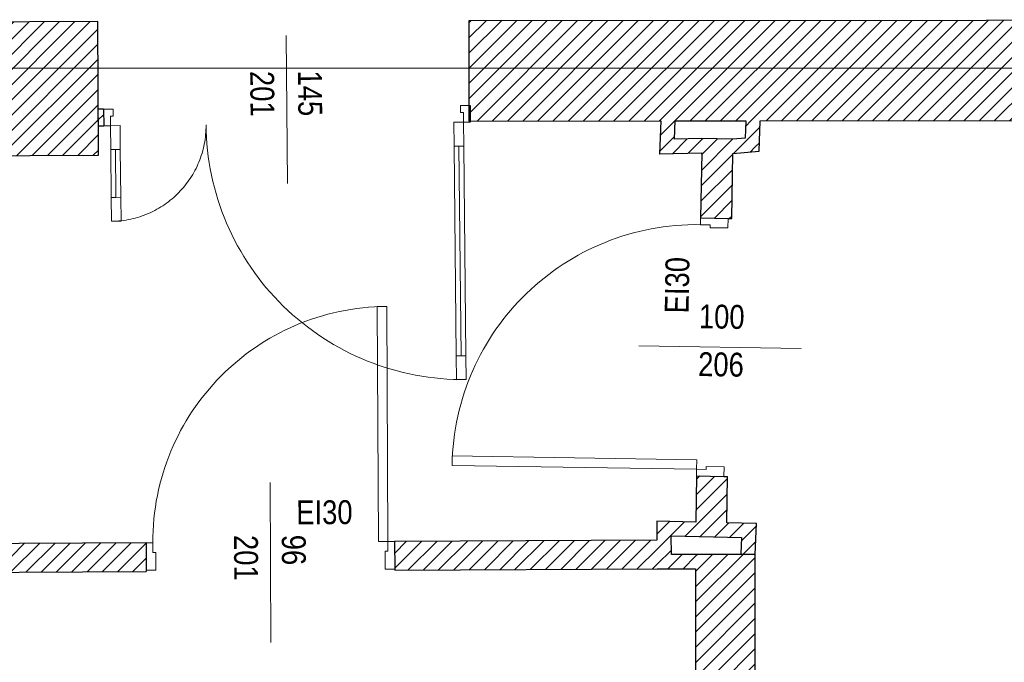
# Model space of a CAD drawing. Header units: millimetres. Extents: x -21056 to 421, y 9759 to 15589.
# Tile 87 of 120: x -1628 to -1216, y 10257 to 10526. Entities that reach past the tile are written whole.
import ezdxf
from ezdxf.enums import TextEntityAlignment as Align

# ---------------------------------------------------------------- set-up
doc = ezdxf.new("R2010")
doc.units = ezdxf.units.MM
doc.header["$LTSCALE"] = 25
doc.header["$MEASUREMENT"] = 0
for name, pattern in [('Krawędzie ukryte', [225, 175, -50]), ('Kropki i Kreski', [670.277762, 352.777767, -176.388884, 0, -141.111112]), ('Przerywana', [240, 120, -120])]:
    doc.linetypes.add(name, pattern=pattern)
for name, color, linetype in [('Drzwi ArchiCAD', 7, 'Continuous'), ('Konstrukcja - Siatki mod', 7, 'Continuous'), ('KR_INW', 7, 'Continuous'), ('Znaczniki drzwi ArchiCADa', 7, 'Continuous')]:
    doc.layers.add(name, color=color, linetype=linetype)
for name, color, linetype, lineweight in [('Drzwi ArchiCAD_Nr_pióra__1', 7, 'Continuous', 13), ('Drzwi ArchiCAD_Nr_pióra__27', 7, 'Continuous', 25), ('Konstrukcja - Siatki mod_Nr_pióra__48', 1, 'Continuous', 15), ('KR_INW_Nr_pióra__101', 252, 'Continuous', 5), ('KR_INW_Nr_pióra__27', 7, 'Continuous', 25), ('Znaczniki drzwi ArchiCADa_Nr_pióra__20', 1, 'Continuous', 13), ('Znaczniki drzwi ArchiCADa_Nr_pióra__7', 7, 'Continuous', 13)]:
    doc.layers.add(name, color=color, linetype=linetype, lineweight=lineweight)
doc.styles.add('GENERATED_STYLE_1', font='ARIALN.TTF')
pattern_1 = [(45, (0, 0), (-31.819804, 31.819804), [])]

# ---------------------------------------------------------------- blocks, each defined once
blk = doc.blocks.new('Drzwi 19_23')
at = {"layer": 'Drzwi ArchiCAD_Nr_pióra__1', "linetype": 'Continuous'}
for p, q in [((452, 0), (452, 984)), ((452, 984), (492, 984)), ((492, 984), (492, 0)), ((-492, 0), (-520, 0)), ((-520, 0), (-520, -115)), ((-492, -40), (-492, 0)), ((492, 0), (452, 0)), ((520, 0), (492, 0)), ((492, 0), (492, -40)), ((520, -115), (520, 0)), ((-480, -40), (-492, -40)), ((-480, -115), (-480, -40)), ((492, -40), (480, -40)), ((480, -40), (480, -115)), ((-520, -115), (-480, -115)), ((480, -115), (520, -115))]:
    blk.add_line(p, q, dxfattribs=at)
at = {"layer": 'Drzwi ArchiCAD_Nr_pióra__1', "linetype": 'Przerywana'}
blk.add_arc((492, 0), 984, 90, 180, dxfattribs=at)
at = {"layer": 'Drzwi ArchiCAD_Nr_pióra__27', "linetype": 'Continuous'}
for p, q in [((-520, 0), (-520, -115)), ((520, 0), (520, -115))]:
    blk.add_line(p, q, dxfattribs=at)
blk = doc.blocks.new('Znacznik Wym 19_26')
at = {"layer": 'Znaczniki drzwi ArchiCADa_Nr_pióra__20', "linetype": 'Continuous'}
blk.add_line((0, 250), (0, -420), dxfattribs=at)
at = {"layer": 'Znaczniki drzwi ArchiCADa_Nr_pióra__7', "style": 'GENERATED_STYLE_1'}
blk.add_attdef('AC_MarkerText_5', text='', height=100, dxfattribs=at).set_placement((108.8, 44.1), align=Align.BOTTOM_LEFT)
for tag, p in [('AC_MarkerText_3', (-182.4, 30.7)), ('AC_MarkerText_2', (17.6, 30.7))]:
    blk.add_attdef(tag, text='', height=100, rotation=270, dxfattribs=at).set_placement(p, align=Align.BOTTOM_LEFT)
blk = doc.blocks.new('Ściana_49', base_point=(230440.1, 111210.6))
at = {"layer": 'KR_INW_Nr_pióra__101', "linetype": 'Continuous'}
h = blk.add_hatch(dxfattribs=at)
h.set_pattern_fill('Cegła_licówka', color=256, style=0, pattern_type=2)
h.set_pattern_definition(pattern_1)
h.paths.add_polyline_path([(231140.1, 111094.3), (231940.6, 111098.4), (231940.6, 111103.4), (231940, 111218.4), (231140.1, 111214.3)])
h = blk.add_hatch(dxfattribs=at)
h.set_pattern_fill('Cegła_licówka', color=256, style=0, pattern_type=2)
h.set_pattern_definition(pattern_1)
h.paths.add_polyline_path([(234078, 111229.6), (232980, 111223.9), (232980.6, 111108.9), (232980.6, 111103.9), (234079.3, 111109.6)])
at = {"layer": 'KR_INW_Nr_pióra__27', "linetype": 'Continuous'}
for p, q in [((231940, 111218.4), (231940.6, 111103.4)), ((232980, 111223.9), (232980.6, 111108.9)), ((231940.6, 111103.4), (231940.6, 111098.4)), ((232980.6, 111108.9), (232980.6, 111103.9))]:
    blk.add_line(p, q, dxfattribs=at)
at = {"layer": 'KR_INW_Nr_pióra__27', "linetype": 'Continuous', "flags": 128}
for points in [[(231940, 111218.4), (231140.1, 111214.3)], [(234078, 111229.6), (232980, 111223.9)], [(231140.1, 111094.3), (231940.6, 111098.4)], [(232980.6, 111103.9), (234079.3, 111109.6)]]:
    blk.add_lwpolyline(points, dxfattribs=at)
at = {"layer": 'Drzwi ArchiCAD', "linetype": 'Continuous', "zscale": 1000, "rotation": 0.2983996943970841}
blk.add_blockref('Drzwi 19_23', (232460, 111221.2), dxfattribs=at)
at = {"layer": 'Znaczniki drzwi ArchiCADa', "color": 14, "lineweight": 13, "true_color": 0xb00000}
ref = blk.add_blockref('Znacznik Wym 19_26', (232460, 111221.2), dxfattribs=dict(at, rotation=0.2983996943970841))
ref.add_attrib('AC_MarkerText_2', '96', dxfattribs={"layer": 'Znaczniki drzwi ArchiCADa_Nr_pióra__7', "color": 7, "height": 100, "rotation": 270.2984, "style": 'GENERATED_STYLE_1'}).set_placement((232477.7, 111251.9), align=Align.BOTTOM_LEFT)
ref.add_attrib('AC_MarkerText_3', '201', dxfattribs={"layer": 'Znaczniki drzwi ArchiCADa_Nr_pióra__7', "color": 7, "height": 100, "rotation": 270.2984, "style": 'GENERATED_STYLE_1'}).set_placement((232277.7, 111250.9), align=Align.BOTTOM_LEFT)
ref.add_attrib('AC_MarkerText_5', 'EI30', dxfattribs={"layer": 'Znaczniki drzwi ArchiCADa_Nr_pióra__7', "color": 7, "height": 100, "rotation": 0.2984, "style": 'GENERATED_STYLE_1'}).set_placement((232568.8, 111265.9), align=Align.BOTTOM_LEFT)
blk = doc.blocks.new('Drzwi 19_24')
at = {"layer": 'Drzwi ArchiCAD_Nr_pióra__1', "linetype": 'Continuous'}
for p, q in [((472, 0), (472, 1024)), ((472, 1024), (512, 1024)), ((512, 1024), (512, 0)), ((-512, 0), (-540, 0)), ((-540, 0), (-540, -115)), ((-512, -40), (-512, 0)), ((512, 0), (472, 0)), ((540, 0), (512, 0)), ((512, 0), (512, -40)), ((540, -115), (540, 0)), ((-500, -40), (-512, -40)), ((-500, -115), (-500, -40)), ((512, -40), (500, -40)), ((500, -40), (500, -115)), ((-540, -115), (-500, -115)), ((500, -115), (540, -115))]:
    blk.add_line(p, q, dxfattribs=at)
at = {"layer": 'Drzwi ArchiCAD_Nr_pióra__1', "linetype": 'Przerywana'}
blk.add_arc((512, 0), 1024, 90, 180, dxfattribs=at)
at = {"layer": 'Drzwi ArchiCAD_Nr_pióra__27', "linetype": 'Continuous'}
for p, q in [((-540, 0), (-540, -115)), ((540, 0), (540, -115))]:
    blk.add_line(p, q, dxfattribs=at)
blk = doc.blocks.new('Znacznik Wym 19_27')
at = {"layer": 'Znaczniki drzwi ArchiCADa_Nr_pióra__20', "linetype": 'Continuous'}
blk.add_line((0, -380), (0, 300), dxfattribs=at)
at = {"layer": 'Znaczniki drzwi ArchiCADa_Nr_pióra__7', "style": 'GENERATED_STYLE_1'}
for tag, rotation, p in [('AC_MarkerText_3', 90, (182.4, -99.3)), ('A', 90, (-17.6, -99.3)), ('AC_MarkerText_5', 180, (-108.8, -113))]:
    blk.add_attdef(tag, text='', height=100, rotation=rotation, dxfattribs=at).set_placement(p, align=Align.BOTTOM_LEFT)
blk = doc.blocks.new('Ściana_50', base_point=(234266.3, 112910.7))
at = {"layer": 'KR_INW_Nr_pióra__101', "linetype": 'Continuous'}
h = blk.add_hatch(dxfattribs=at)
h.set_pattern_fill('Cegła_licówka', color=256, style=0, pattern_type=2)
h.set_pattern_definition(pattern_1)
h.paths.add_polyline_path([(234266.3, 112910.7), (234261, 112578.7), (234376, 112576.8), (234391, 112576.6), (234396.3, 112908.6)])
h = blk.add_hatch(dxfattribs=at)
h.set_pattern_fill('Cegła_licówka', color=256, style=0, pattern_type=2)
h.set_pattern_definition(pattern_1)
h.paths.add_polyline_path([(234243.8, 111498.8), (234240.7, 111305.7), (234370.7, 111302.3), (234373.8, 111496.7), (234358.8, 111497)])
at = {"layer": 'KR_INW_Nr_pióra__27', "linetype": 'Continuous'}
for p, q in [((234261, 112578.7), (234376, 112576.8)), ((234376, 112576.8), (234391, 112576.6)), ((234243.8, 111498.8), (234358.8, 111497)), ((234358.8, 111497), (234373.8, 111496.7))]:
    blk.add_line(p, q, dxfattribs=at)
at = {"layer": 'KR_INW_Nr_pióra__27', "linetype": 'Continuous', "flags": 128}
for points in [[(234396.3, 112908.6), (234266.3, 112910.7)], [(234396.3, 112908.4), (234396.3, 112908.6)], [(234265.4, 112850.7), (234261, 112578.7)], [(234391, 112576.6), (234395.3, 112848.1)], [(234243.8, 111498.8), (234240.7, 111305.7)], [(234370.7, 111302.3), (234373.8, 111496.7)]]:
    blk.add_lwpolyline(points, dxfattribs=at)
at = {"layer": 'Drzwi ArchiCAD', "linetype": 'Continuous', "xscale": -1, "zscale": 1000, "rotation": 89.08746941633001}
blk.add_blockref('Drzwi 19_24', (234252.4, 112038.7), dxfattribs=at)
at = {"layer": 'Znaczniki drzwi ArchiCADa', "color": 14, "lineweight": 13, "true_color": 0xb00000}
ref = blk.add_blockref('Znacznik Wym 19_27', (234382.4, 112036.7), dxfattribs=dict(at, rotation=269.08746941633))
ref.add_attrib('A', '100', dxfattribs={"layer": 'Znaczniki drzwi ArchiCADa_Nr_pióra__7', "color": 7, "height": 100, "rotation": 359.0875, "style": 'GENERATED_STYLE_1'}).set_placement((234252.7, 112087), align=Align.BOTTOM_LEFT)
ref.add_attrib('AC_MarkerText_3', '206', dxfattribs={"layer": 'Znaczniki drzwi ArchiCADa_Nr_pióra__7', "color": 7, "height": 100, "rotation": 359.0875, "style": 'GENERATED_STYLE_1'}).set_placement((234249.5, 111887.1), align=Align.BOTTOM_LEFT)
ref.add_attrib('AC_MarkerText_5', 'EI30', dxfattribs={"layer": 'Znaczniki drzwi ArchiCADa_Nr_pióra__7', "color": 7, "height": 100, "rotation": 89.0875, "style": 'GENERATED_STYLE_1'}).set_placement((234240.6, 112178.3), align=Align.BOTTOM_LEFT)
blk = doc.blocks.new('Ściana_51', base_point=(233291.1, 113404.4))
at = {"layer": 'KR_INW_Nr_pióra__101', "linetype": 'Continuous'}
h = blk.add_hatch(dxfattribs=at)
h.set_pattern_fill('Cegła_licówka', color=256, style=0, pattern_type=2)
h.set_pattern_definition(pattern_1)
h.paths.add_polyline_path([(239788.3, 113408.7), (233291.1, 113404.4), (233291.4, 112984.4), (239788.6, 112988.7), (239788.6, 113103.7)])
at = {"layer": 'KR_INW_Nr_pióra__27', "linetype": 'Continuous', "flags": 128}
for points in [[(239788.3, 113408.7), (233291.1, 113404.4)], [(233291.1, 113404.4), (233291.4, 112984.4)], [(233291.4, 112984.4), (234094.1, 112984.9)], [(234154.2, 112985), (234450.6, 112985.2)], [(234510.6, 112985.2), (237956.3, 112987.5)]]:
    blk.add_lwpolyline(points, dxfattribs=at)
blk = doc.blocks.new('Ściana_52', base_point=(231737.2, 113401.7))
at = {"layer": 'KR_INW_Nr_pióra__101', "linetype": 'Continuous'}
h = blk.add_hatch(dxfattribs=at)
h.set_pattern_fill('Cegła_licówka', color=256, style=0, pattern_type=2)
h.set_pattern_definition(pattern_1)
h.paths.add_polyline_path([(231737.2, 113401.7), (231164.1, 113398.9), (231164.1, 112838.9), (231739.9, 112841.7)])
at = {"layer": 'KR_INW_Nr_pióra__27', "linetype": 'Continuous', "flags": 128}
for points in [[(231737.2, 113401.7), (231164.1, 113398.9)], [(231739.9, 112841.7), (231737.2, 113401.7)], [(231164.1, 112838.9), (231739.9, 112841.7)]]:
    blk.add_lwpolyline(points, dxfattribs=at)
blk = doc.blocks.new('Ściana_79', base_point=(234239.6, 111170.4))
at = {"layer": 'KR_INW_Nr_pióra__101', "linetype": 'Continuous'}
h = blk.add_hatch(dxfattribs=at)
h.set_pattern_fill('Cegła_licówka', color=256, style=0, pattern_type=2)
h.set_pattern_definition(pattern_1)
h.paths.add_polyline_path([(234239.6, 111170.4), (234239.6, 107385.1), (234489.6, 107385.1), (234489.6, 111170.4)])
at = {"layer": 'KR_INW_Nr_pióra__27', "linetype": 'Continuous', "flags": 128}
for points in [[(234489.6, 111170.4), (234239.6, 111170.4)], [(234489.6, 107385.1), (234489.6, 111170.4)], [(234239.6, 111110.4), (234239.6, 107385.1)]]:
    blk.add_lwpolyline(points, dxfattribs=at)
blk = doc.blocks.new('Ściana_80', base_point=(234110.3, 113405))
at = {"layer": 'KR_INW_Nr_pióra__101', "linetype": 'Continuous'}
h = blk.add_hatch(dxfattribs=at)
h.set_pattern_fill('Cegła_licówka', color=256, style=0, pattern_type=2)
h.set_pattern_definition(pattern_1)
h.paths.add_polyline_path([(234094.1, 112984.9), (234088.8, 112846.5), (234151.2, 112908), (234154.2, 112985)])
at = {"layer": 'KR_INW_Nr_pióra__27', "linetype": 'Continuous', "flags": 128}
for points in [[(234094.1, 112984.9), (234088.8, 112846.5)], [(234151.2, 112908), (234154.2, 112985)]]:
    blk.add_lwpolyline(points, dxfattribs=at)
blk = doc.blocks.new('Ściana_81', base_point=(234088.8, 112846.5))
at = {"layer": 'KR_INW_Nr_pióra__101', "linetype": 'Continuous'}
h = blk.add_hatch(dxfattribs=at)
h.set_pattern_fill('Cegła_licówka', color=256, style=0, pattern_type=2)
h.set_pattern_definition(pattern_1)
h.paths.add_polyline_path([(234088.8, 112846.5), (234265.4, 112850.7), (234266.3, 112910.7), (234151.2, 112908)])
at = {"layer": 'KR_INW_Nr_pióra__27', "linetype": 'Continuous', "flags": 128}
for points in [[(234266.3, 112910.7), (234151.2, 112908)], [(234088.8, 112846.5), (234265.4, 112850.7)]]:
    blk.add_lwpolyline(points, dxfattribs=at)
blk = doc.blocks.new('Ściana_82', base_point=(234265.1, 112836.1))
at = {"layer": 'KR_INW_Nr_pióra__101', "linetype": 'Continuous'}
h = blk.add_hatch(dxfattribs=at)
h.set_pattern_fill('Cegła_licówka', color=256, style=0, pattern_type=2)
h.set_pattern_definition(pattern_1)
h.paths.add_polyline_path([(234395.3, 112848.1), (234506, 112858.3), (234448, 112913.2), (234396.3, 112908.4)])
at = {"layer": 'KR_INW_Nr_pióra__27', "linetype": 'Continuous', "flags": 128}
for points in [[(234448, 112913.2), (234396.3, 112908.4)], [(234395.3, 112848.1), (234506, 112858.3)]]:
    blk.add_lwpolyline(points, dxfattribs=at)
blk = doc.blocks.new('Ściana_83', base_point=(234506, 112858.3))
at = {"layer": 'KR_INW_Nr_pióra__101', "linetype": 'Continuous'}
h = blk.add_hatch(dxfattribs=at)
h.set_pattern_fill('Cegła_licówka', color=256, style=0, pattern_type=2)
h.set_pattern_definition(pattern_1)
h.paths.add_polyline_path([(234506, 112858.3), (234510.6, 112985.2), (234450.6, 112985.2), (234448, 112913.2)])
at = {"layer": 'KR_INW_Nr_pióra__27', "linetype": 'Continuous', "flags": 128}
for points in [[(234450.6, 112985.2), (234448, 112913.2)], [(234506, 112858.3), (234510.6, 112985.2)]]:
    blk.add_lwpolyline(points, dxfattribs=at)
blk = doc.blocks.new('Ściana_84', base_point=(234079.3, 111109.6))
at = {"layer": 'KR_INW_Nr_pióra__101', "linetype": 'Continuous'}
h = blk.add_hatch(dxfattribs=at)
h.set_pattern_fill('Cegła_licówka', color=256, style=0, pattern_type=2)
h.set_pattern_definition(pattern_1)
h.paths.add_polyline_path([(234138.6, 111169.9), (234137.8, 111248.4), (234077.1, 111310), (234079.3, 111109.6)])
at = {"layer": 'KR_INW_Nr_pióra__27', "linetype": 'Continuous', "flags": 128}
for points in [[(234077.1, 111310), (234078, 111229.6)], [(234138.6, 111169.9), (234137.8, 111248.4)]]:
    blk.add_lwpolyline(points, dxfattribs=at)
blk = doc.blocks.new('Ściana_85', base_point=(234077.1, 111310))
at = {"layer": 'KR_INW_Nr_pióra__101', "linetype": 'Continuous'}
h = blk.add_hatch(dxfattribs=at)
h.set_pattern_fill('Cegła_licówka', color=256, style=0, pattern_type=2)
h.set_pattern_definition(pattern_1)
h.paths.add_polyline_path([(234137.8, 111248.4), (234432.7, 111240.7), (234495.3, 111299), (234077.1, 111310)])
at = {"layer": 'KR_INW_Nr_pióra__27', "linetype": 'Continuous', "flags": 128}
for points in [[(234240.7, 111305.7), (234077.1, 111310)], [(234495.3, 111299), (234370.7, 111302.3)], [(234137.8, 111248.4), (234432.7, 111240.7)]]:
    blk.add_lwpolyline(points, dxfattribs=at)
blk = doc.blocks.new('Ściana_86', base_point=(234079.3, 111109.6))
at = {"layer": 'KR_INW_Nr_pióra__101', "linetype": 'Continuous'}
h = blk.add_hatch(dxfattribs=at)
h.set_pattern_fill('Cegła_licówka', color=256, style=0, pattern_type=2)
h.set_pattern_definition(pattern_1)
h.paths.add_polyline_path([(234079.3, 111109.6), (234239.6, 111110.4), (234239.6, 111170.4), (234138.6, 111169.9)])
at = {"layer": 'KR_INW_Nr_pióra__27', "linetype": 'Continuous', "flags": 128}
for points in [[(234239.6, 111170.4), (234138.6, 111169.9)], [(234079.3, 111109.6), (234239.6, 111110.4)]]:
    blk.add_lwpolyline(points, dxfattribs=at)
blk = doc.blocks.new('Ściana_87', base_point=(234495.3, 111299))
at = {"layer": 'KR_INW_Nr_pióra__101', "linetype": 'Continuous'}
h = blk.add_hatch(dxfattribs=at)
h.set_pattern_fill('Cegła_licówka', color=256, style=0, pattern_type=2)
h.set_pattern_definition(pattern_1)
h.paths.add_polyline_path([(234432.7, 111240.7), (234429.6, 111173.1), (234489.6, 111170.4), (234495.3, 111299)])
at = {"layer": 'KR_INW_Nr_pióra__27', "linetype": 'Continuous', "flags": 128}
for points in [[(234489.6, 111170.4), (234495.3, 111299)], [(234432.7, 111240.7), (234429.6, 111173.1)], [(234429.6, 111173.1), (234489.6, 111170.4)]]:
    blk.add_lwpolyline(points, dxfattribs=at)
blk = doc.blocks.new('Drzwi podwójne_ asymetryczne 19_3')
at = {"layer": 'Drzwi ArchiCAD_Nr_pióra__1', "linetype": 'Continuous'}
for p, q in [((-738.9, 1077.9), (-738.9, 977.9)), ((-698.9, 1077.9), (-738.9, 1077.9)), ((-698.9, 977.9), (-698.9, 1077.9)), ((-738.9, 977.9), (-738.9, 100)), ((-718.9, 977.9), (-738.9, 977.9)), ((-738.9, 977.9), (-698.9, 977.9)), ((-718.9, 100), (-718.9, 977.9)), ((-718.9, 977.9), (-718.9, 100)), ((-698.9, 977.9), (-718.9, 977.9)), ((-718.9, 977.9), (-718.9, 100)), ((-698.9, 100), (-698.9, 977.9)), ((698.9, 300), (698.9, 400)), ((698.9, 400), (738.9, 400)), ((738.9, 400), (738.9, 300)), ((698.9, 300), (718.9, 300)), ((698.9, 100), (698.9, 300)), ((738.9, 300), (698.9, 300)), ((718.9, 300), (738.9, 300)), ((718.9, 100), (718.9, 300)), ((718.9, 300), (718.9, 100)), ((718.9, 300), (718.9, 100)), ((738.9, 300), (738.9, 100)), ((-738.9, 100), (-718.9, 100)), ((-698.9, 100), (-738.9, 100)), ((-738.9, 100), (-738.9, 0)), ((-718.9, 100), (-698.9, 100)), ((-698.9, 0), (-698.9, 100)), ((718.9, 100), (698.9, 100)), ((698.9, 0), (698.9, 100)), ((698.9, 100), (738.9, 100)), ((738.9, 100), (718.9, 100)), ((738.9, 100), (738.9, 0)), ((-738.9, 0), (-766.9, 0)), ((-766.9, 0), (-766.9, -70)), ((-738.9, -40), (-738.9, 0)), ((-738.9, 0), (-698.9, 0)), ((738.9, 0), (698.9, 0)), ((766.9, 0), (738.9, 0)), ((738.9, 0), (738.9, -40)), ((766.9, -70), (766.9, 0)), ((-726.9, -40), (-738.9, -40)), ((-726.9, -70), (-726.9, -40)), ((738.9, -40), (726.9, -40)), ((726.9, -40), (726.9, -70)), ((-766.9, -70), (-726.9, -70)), ((726.9, -70), (766.9, -70))]:
    blk.add_line(p, q, dxfattribs=at)
at = {"layer": 'Drzwi ArchiCAD_Nr_pióra__1', "linetype": 'Krawędzie ukryte'}
for centre, radius, start, end in [((-738.9, 0), 1077.9, 0, 90), ((738.9, 0), 400, 90, 180)]:
    blk.add_arc(centre, radius, start, end, dxfattribs=at)
at = {"layer": 'Drzwi ArchiCAD_Nr_pióra__27', "linetype": 'Continuous'}
for p, q in [((-766.9, -70), (-766.9, 0)), ((766.9, -70), (766.9, 0))]:
    blk.add_line(p, q, dxfattribs=at)
blk = doc.blocks.new('Znacznik Wym 19_39')
at = {"layer": 'Znaczniki drzwi ArchiCADa_Nr_pióra__20', "linetype": 'Continuous'}
blk.add_line((0, -320), (0, 300), dxfattribs=at)
at = {"layer": 'Znaczniki drzwi ArchiCADa_Nr_pióra__7', "style": 'GENERATED_STYLE_1'}
for tag, p in [('AC_MarkerText_3', (-182.4, 152.7)), ('AC_MarkerText_2', (17.6, 152.7))]:
    blk.add_attdef(tag, text='', height=100, rotation=270, dxfattribs=at).set_placement(p, align=Align.BOTTOM_LEFT)
blk = doc.blocks.new('Ściana_126', base_point=(231737.9, 113034.1))
at = {"layer": 'KR_INW_Nr_pióra__101', "linetype": 'Continuous'}
h = blk.add_hatch(dxfattribs=at)
h.set_pattern_fill('Cegła_licówka', color=256, style=0, pattern_type=2)
h.set_pattern_definition(pattern_1)
h.paths.add_polyline_path([(231737.9, 113034.1), (231738.6, 112964.1), (231762.6, 112964.4), (231761.9, 113034.3)])
at = {"layer": 'KR_INW_Nr_pióra__27', "linetype": 'Continuous'}
for p, q in [((231761.9, 113034.3), (231762.6, 112964.4)), ((233295.7, 113050), (233296.4, 112980))]:
    blk.add_line(p, q, dxfattribs=at)
at = {"layer": 'KR_INW_Nr_pióra__27', "linetype": 'Continuous', "flags": 128}
for points in [[(231761.9, 113034.3), (231737.9, 113034.1)], [(231737.9, 113034.1), (231738.6, 112964.1)], [(231738.6, 112964.1), (231762.6, 112964.4)]]:
    blk.add_lwpolyline(points, dxfattribs=at)
at = {"layer": 'Drzwi ArchiCAD', "linetype": 'Continuous', "zscale": 1000, "rotation": 180.584905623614}
blk.add_blockref('Drzwi podwójne_ asymetryczne 19_3', (232529.5, 112972.2), dxfattribs=at)
at = {"layer": 'Znaczniki drzwi ArchiCADa', "color": 14, "lineweight": 13, "true_color": 0xb00000}
ref = blk.add_blockref('Znacznik Wym 19_39', (232528.8, 113042.2), dxfattribs=dict(at, rotation=0.584905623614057))
ref.add_attrib('AC_MarkerText_2', '145', dxfattribs={"layer": 'Znaczniki drzwi ArchiCADa_Nr_pióra__7', "color": 7, "height": 100, "rotation": 270.5849, "style": 'GENERATED_STYLE_1'}).set_placement((232545.2, 113195), align=Align.BOTTOM_LEFT)
ref.add_attrib('AC_MarkerText_3', '201', dxfattribs={"layer": 'Znaczniki drzwi ArchiCADa_Nr_pióra__7', "color": 7, "height": 100, "rotation": 270.5849, "style": 'GENERATED_STYLE_1'}).set_placement((232345.2, 113193), align=Align.BOTTOM_LEFT)
blk = doc.blocks.new('Standardowy znacznik siatki_8')
at = {"layer": 'Konstrukcja - Siatki mod_Nr_pióra__48', "linetype": 'Kropki i Kreski'}
blk.add_line((1000, 0), (72912, 0), dxfattribs=at)

msp = doc.modelspace()

# ---------------------------------------------------------------- block references
at = {"layer": 'Konstrukcja - Siatki mod', "color": 8, "linetype": 'Continuous', "lineweight": 13, "xscale": 0.1, "yscale": 0.1, "zscale": 100}
msp.add_blockref('Standardowy znacznik siatki_8', (-6969.92, 10505.51), dxfattribs=at)
at = {"layer": 'KR_INW', "xscale": 0.1, "yscale": 0.1, "zscale": 0.1}
for name, p in [('Ściana_51', (-1439.74, 10525.37)), ('Ściana_52', (-1595.13, 10525.09)), ('Ściana_126', (-1595.06, 10488.34)), ('Ściana_80', (-1357.82, 10525.42)), ('Ściana_83', (-1318.25, 10470.75)), ('Ściana_50', (-1342.22, 10475.99)), ('Ściana_81', (-1359.97, 10469.58)), ('Ściana_82', (-1342.34, 10468.53)), ('Ściana_49', (-1724.84, 10305.99)), ('Ściana_84', (-1360.92, 10295.88)), ('Ściana_85', (-1361.14, 10315.92)), ('Ściana_87', (-1319.32, 10314.83)), ('Ściana_86', (-1360.92, 10295.88)), ('Ściana_79', (-1344.9, 10301.97))]:
    msp.add_blockref(name, p, dxfattribs=at)

doc.saveas('drawing.dxf')
